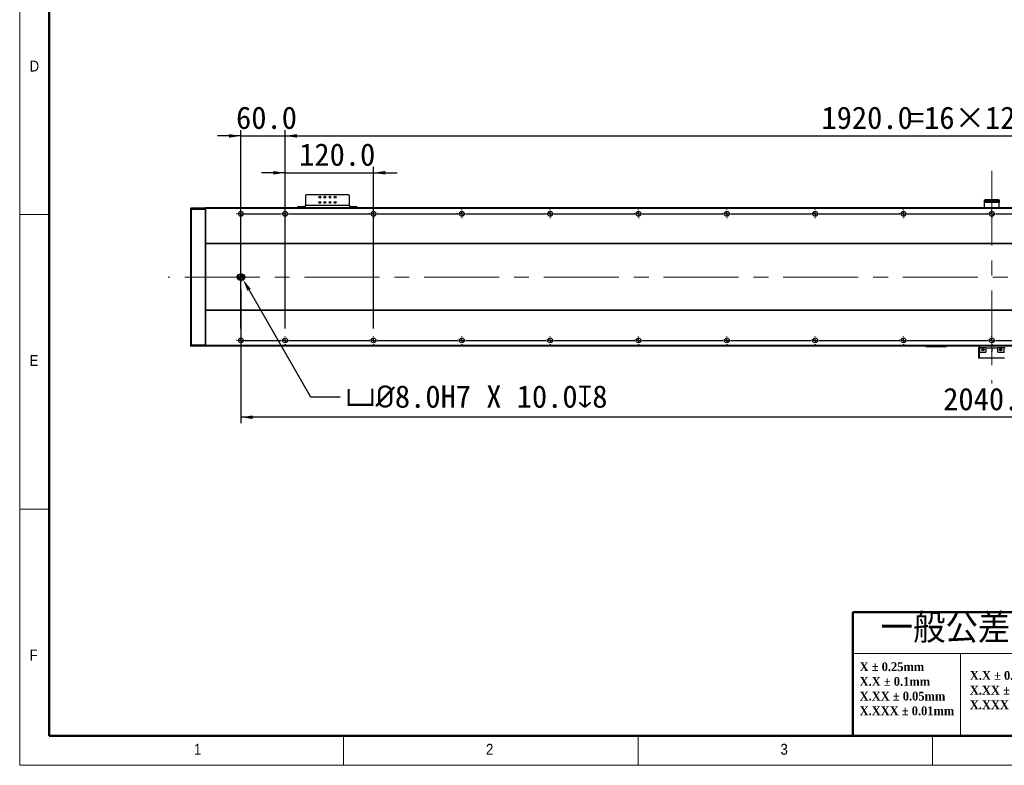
# Model space of a CAD drawing. Header units: millimetres. Extents: x 40 to 3320, y 40 to 2336.
# Tile 1 of 7: x 40 to 1377, y 40 to 1053. Entities that reach past the tile are written whole.
import ezdxf

# ---------------------------------------------------------------- set-up
doc = ezdxf.new("R2010")
doc.units = ezdxf.units.MM
doc.header["$LTSCALE"] = 8
doc.header["$PDSIZE"] = -1
doc.linetypes.add('CENTERX2', pattern=[20.32, 12.7, -2.54, 2.54, -2.54])
doc.layers.add('DIMNS', color=7, linetype='Continuous')
doc.styles.add('SLDTEXTSTYLE0', font='Gothic.ttf', dxfattribs={"width": 0.913})
doc.styles.add('SLDTEXTSTYLE1', font='timesbd.ttf', dxfattribs={"width": 0.933})
doc.styles.add('SLDTEXTSTYLE3', font='txt', dxfattribs={"bigfont": 'bigfont'})
doc.styles.add('SLDTEXTSTYLE7', font='txt')
doc.dimstyles.new('SLDDIMSTYLE0', dxfattribs={"dimtxt": 30.4, "dimasz": 16, "dimexe": 0, "dimexo": 0.0625, "dimgap": 7.6, "dimtad": 2, "dimdec": 1, "dimrnd": 1e-09, "dimzin": 4, "dimdsep": 46, "dimtxsty": 'SLDTEXTSTYLE7', "dimsah": 1, "dimcen": 0.09, "dimadec": 0, "dimazin": 1, "dimtfac": 1, "dimtdec": 1, "dimtmove": 0, "dimatfit": 0, "dimfxl": 0, "dimfrac": 2, "dimtolj": 1, "dimtzin": 12, "dimarcsym": 0})
doc.dimstyles.new('SLDDIMSTYLE1', dxfattribs={"dimtxt": 30.4, "dimasz": 16, "dimexe": 0, "dimexo": 0.0625, "dimgap": 7.6, "dimtad": 2, "dimdec": 1, "dimrnd": 1e-09, "dimzin": 4, "dimdsep": 46, "dimtxsty": 'SLDTEXTSTYLE7', "dimsah": 1, "dimcen": 0.09, "dimadec": 0, "dimazin": 1, "dimtfac": 1, "dimtdec": 1, "dimtofl": 0, "dimtmove": 0, "dimatfit": 3, "dimfxl": 0, "dimfrac": 2, "dimtolj": 1, "dimtzin": 12, "dimarcsym": 0})
doc.dimstyles.new('SLDDIMSTYLE6', dxfattribs={"dimtxt": 30.4, "dimasz": 16, "dimexe": 0, "dimexo": 0.0625, "dimgap": 7.6, "dimtad": 0, "dimtih": 1, "dimtoh": 1, "dimdec": 1, "dimrnd": 1e-09, "dimzin": 4, "dimdsep": 46, "dimtxsty": 'SLDTEXTSTYLE7', "dimsah": 1, "dimcen": 0, "dimadec": 0, "dimazin": 1, "dimtfac": 1, "dimtdec": 1, "dimtofl": 0, "dimtmove": 0, "dimatfit": 3, "dimfxl": 0, "dimfrac": 2, "dimtolj": 1, "dimtzin": 12, "dimarcsym": 0})

# ---------------------------------------------------------------- blocks, each defined once
blk = doc.blocks.new('SW_NOTE_0')
at = {"color": 0, "linetype": 'Continuous', "lineweight": 0, "char_height": 12, "attachment_point": 1, "style": 'SLDTEXTSTYLE1'}
for s, insert in [('X.X ± 0.5 deg', (0, 15.8)), ('X.XX ± 0.25 deg', (0, -4.2)), ('X.XXX ± 0.1 deg', (0, -24.2))]:
    blk.add_mtext(s, dxfattribs=dict(at, insert=insert))
blk = doc.blocks.new('SW_NOTE_1')
at = {"color": 0, "linetype": 'Continuous', "lineweight": 0, "char_height": 12, "attachment_point": 1, "style": 'SLDTEXTSTYLE1'}
for s, insert in [('X ± 0.25mm ', (0, 15.8)), ('X.X ± 0.1mm', (0, -4.2))]:
    blk.add_mtext(s, dxfattribs=dict(at, insert=insert))
blk = doc.blocks.new('SW_NOTE_2')
at = {"color": 0, "linetype": 'Continuous', "lineweight": 0, "char_height": 12, "attachment_point": 1, "style": 'SLDTEXTSTYLE1'}
for s, insert in [('X.XX ± 0.05mm', (0, 15.8)), ('X.XXX ± 0.01mm', (0, -4.2))]:
    blk.add_mtext(s, dxfattribs=dict(at, insert=insert))
blk = doc.blocks.new('_D_18')
at = {"layer": 'DIMNS'}
for p, q in [((400.5, 805.1), (400.5, 902.9)), ((2320.5, 805.1), (2320.5, 902.9)), ((400.5, 894.9), (2320.5, 894.9))]:
    blk.add_line(p, q, dxfattribs=at)
for points in [[(400.5, 894.9), (416.5, 892.5), (416.5, 897.3)], [(2320.5, 894.9), (2304.5, 897.3), (2304.5, 892.5)]]:
    blk.add_solid(points, dxfattribs=at)
at = {"layer": 'DIMNS', "char_height": 30.4, "attachment_point": 1, "style": 'SLDTEXTSTYLE7'}
for s, insert in [('=16×120.0(PITCH)', (1247.8, 934.8)), ('1920.0', (1129, 934.8))]:
    blk.add_mtext(s, dxfattribs=dict(at, insert=insert))
blk = doc.blocks.new('_D_19')
at = {"layer": 'DIMNS'}
for p, q in [((340.5, 686.4), (340.5, 504.8)), ((2380.5, 693), (2380.5, 504.8)), ((2380.5, 512.8), (340.5, 512.8))]:
    blk.add_line(p, q, dxfattribs=at)
for points in [[(340.5, 512.8), (356.5, 510.4), (356.5, 515.2)], [(2380.5, 512.8), (2364.5, 515.2), (2364.5, 510.4)]]:
    blk.add_solid(points, dxfattribs=at)
at = {"layer": 'DIMNS', "insert": (1294.4, 552.7), "char_height": 30.4, "attachment_point": 1, "style": 'SLDTEXTSTYLE7'}
blk.add_mtext('2040.0', dxfattribs=at)
blk = doc.blocks.new('_D_21')
at = {"layer": 'Defpoints', "color": 0}
for p in [(341.5, 703.1), (343.5, 699.7)]:
    blk.add_point(p, dxfattribs=at)
at = {"layer": 'DIMNS', "color": 0, "lineweight": -2}
for p, q in [((435.5, 540.2), (351.5, 685.8)), ((475.2, 540.2), (435.5, 540.2))]:
    blk.add_line(p, q, dxfattribs=at)
at = {"layer": 'DIMNS', "color": 0}
blk.add_solid([(353.8, 687.2), (349.2, 684.5), (343.5, 699.7)], dxfattribs=at)
at = {"layer": 'DIMNS', "color": 0, "insert": (482.8, 556.1), "char_height": 30.4, "attachment_point": 1, "style": 'SLDTEXTSTYLE7'}
blk.add_mtext('\\A1;{\\fGDT|b0|i0|c134|p2;v\\fISOCPEUR|b0|i0|c134|p34;%%C}8.0H7 X 10.0{\\fGDT|b0|i0|c134|p2;x}8', dxfattribs=at)
blk = doc.blocks.new('_D_24')
at = {"layer": 'DIMNS'}
for p, q in [((340.5, 633.1), (340.5, 902.9)), ((400.5, 633.1), (400.5, 902.9)), ((340.5, 894.9), (308.5, 894.9)), ((340.5, 894.9), (400.5, 894.9)), ((400.5, 894.9), (432.5, 894.9))]:
    blk.add_line(p, q, dxfattribs=at)
for points in [[(340.5, 894.9), (324.5, 897.3), (324.5, 892.5)], [(400.5, 894.9), (416.5, 892.5), (416.5, 897.3)]]:
    blk.add_solid(points, dxfattribs=at)
at = {"layer": 'DIMNS', "insert": (333.9, 934.8), "char_height": 30.4, "attachment_point": 1, "style": 'SLDTEXTSTYLE7'}
blk.add_mtext('60.0', dxfattribs=at)
blk = doc.blocks.new('_D_26')
at = {"layer": 'DIMNS'}
for p, q in [((400.5, 844.8), (368.5, 844.8)), ((400.5, 633.1), (400.5, 852.8)), ((400.5, 844.8), (520.5, 844.8)), ((520.5, 633.1), (520.5, 852.8)), ((520.5, 844.8), (552.5, 844.8))]:
    blk.add_line(p, q, dxfattribs=at)
for points in [[(400.5, 844.8), (384.5, 847.2), (384.5, 842.4)], [(520.5, 844.8), (536.5, 842.4), (536.5, 847.2)]]:
    blk.add_solid(points, dxfattribs=at)
at = {"layer": 'DIMNS', "insert": (419.6, 884.7), "char_height": 30.4, "attachment_point": 1, "style": 'SLDTEXTSTYLE7'}
blk.add_mtext('120.0', dxfattribs=at)
blk = doc.blocks.new('SW_CENTERMARKSYMBOL_0')
at = {"layer": 'DIMNS', "color": 0}
for p, q in [((-65.08, 0), (-65.84, 0)), ((-60, 0), (-62.54, 0)), ((-60, 5.08), (-60, 5.84)), ((-60, 0), (-60, 2.54)), ((-60, 0), (-60, -2.54)), ((-60, 0), (-57.46, 0)), ((-54.92, 0), (-5.08, 0)), ((0, 0), (-2.54, 0)), ((0, 5.08), (0, 5.84)), ((0, 0), (0, 2.54)), ((0, 0), (0, -2.54)), ((0, 0), (2.54, 0)), ((5.08, 0), (114.92, 0)), ((120, 5.08), (120, 5.84)), ((120, 0), (120, 2.54)), ((120, 0), (120, 2.54)), ((240, 5.08), (240, 5.84)), ((240, 0), (240, 2.54)), ((240, 0), (240, 2.54)), ((240, 0), (240, 2.54)), ((360, 5.08), (360, 5.84)), ((360, 0), (360, 2.54)), ((360, 0), (360, 2.54)), ((360, 0), (360, 2.54)), ((360, 0), (360, 2.54)), ((480, 5.08), (480, 5.84)), ((480, 0), (480, 2.54)), ((480, 0), (480, 2.54)), ((480, 0), (480, 2.54)), ((480, 0), (480, 2.54)), ((480, 0), (480, 2.54)), ((600, 5.08), (600, 5.84)), ((600, 0), (600, 2.54)), ((600, 0), (600, 2.54)), ((600, 0), (600, 2.54)), ((600, 0), (600, 2.54)), ((600, 0), (600, 2.54)), ((600, 0), (600, 2.54)), ((720, 5.08), (720, 5.84)), ((720, 0), (720, 2.54)), ((720, 0), (720, 2.54)), ((720, 0), (720, 2.54)), ((720, 0), (720, 2.54)), ((720, 0), (720, 2.54)), ((720, 0), (720, 2.54)), ((720, 0), (720, 2.54)), ((840, 5.08), (840, 5.84)), ((840, 0), (840, 2.54)), ((840, 0), (840, 2.54)), ((840, 0), (840, 2.54)), ((840, 0), (840, 2.54)), ((840, 0), (840, 2.54)), ((840, 0), (840, 2.54)), ((840, 0), (840, 2.54)), ((840, 0), (840, 2.54)), ((960, 5.08), (960, 5.84)), ((960, 0), (960, 2.54)), ((960, 0), (960, 2.54)), ((960, 0), (960, 2.54)), ((960, 0), (960, 2.54)), ((960, 0), (960, 2.54)), ((960, 0), (960, 2.54)), ((960, 0), (960, 2.54)), ((960, 0), (960, 2.54)), ((960, 0), (960, 2.54)), ((114.92, 0), (114.16, 0)), ((120, 0), (117.46, 0)), ((120, 0), (117.46, 0)), ((120, 0), (120, -2.54)), ((120, 0), (122.54, 0)), ((120, 0), (120, -2.54)), ((120, 0), (122.54, 0)), ((120, -5.08), (120, -5.84)), ((125.08, 0), (125.84, 0)), ((125.08, 0), (234.92, 0)), ((234.92, 0), (234.16, 0)), ((240, 0), (237.46, 0)), ((240, 0), (237.46, 0)), ((240, 0), (237.46, 0)), ((240, 0), (240, -2.54)), ((240, 0), (242.54, 0)), ((240, 0), (240, -2.54)), ((240, 0), (242.54, 0)), ((240, 0), (240, -2.54)), ((240, 0), (242.54, 0)), ((240, -5.08), (240, -5.84)), ((245.08, 0), (245.84, 0)), ((245.08, 0), (354.92, 0)), ((354.92, 0), (354.16, 0)), ((360, 0), (357.46, 0)), ((360, 0), (357.46, 0)), ((360, 0), (357.46, 0)), ((360, 0), (357.46, 0)), ((360, 0), (360, -2.54)), ((360, 0), (362.54, 0)), ((360, 0), (360, -2.54)), ((360, 0), (362.54, 0)), ((360, 0), (360, -2.54)), ((360, 0), (362.54, 0)), ((360, 0), (360, -2.54)), ((360, 0), (362.54, 0)), ((360, -5.08), (360, -5.84)), ((365.08, 0), (365.84, 0)), ((365.08, 0), (474.92, 0)), ((474.92, 0), (474.16, 0)), ((480, 0), (477.46, 0)), ((480, 0), (477.46, 0)), ((480, 0), (477.46, 0)), ((480, 0), (477.46, 0)), ((480, 0), (477.46, 0)), ((480, 0), (480, -2.54)), ((480, 0), (482.54, 0)), ((480, 0), (480, -2.54)), ((480, 0), (482.54, 0)), ((480, 0), (480, -2.54)), ((480, 0), (482.54, 0)), ((480, 0), (480, -2.54)), ((480, 0), (482.54, 0)), ((480, 0), (480, -2.54)), ((480, 0), (482.54, 0)), ((480, -5.08), (480, -5.84)), ((485.08, 0), (485.84, 0)), ((485.08, 0), (594.92, 0)), ((594.92, 0), (594.16, 0)), ((600, 0), (597.46, 0)), ((600, 0), (597.46, 0)), ((600, 0), (597.46, 0)), ((600, 0), (597.46, 0)), ((600, 0), (597.46, 0)), ((600, 0), (597.46, 0)), ((600, 0), (600, -2.54)), ((600, 0), (602.54, 0)), ((600, 0), (600, -2.54)), ((600, 0), (602.54, 0)), ((600, 0), (600, -2.54)), ((600, 0), (602.54, 0)), ((600, 0), (600, -2.54)), ((600, 0), (602.54, 0)), ((600, 0), (600, -2.54)), ((600, 0), (602.54, 0)), ((600, 0), (600, -2.54)), ((600, 0), (602.54, 0)), ((600, -5.08), (600, -5.84)), ((605.08, 0), (605.84, 0)), ((605.08, 0), (714.92, 0)), ((714.92, 0), (714.16, 0)), ((720, 0), (717.46, 0)), ((720, 0), (717.46, 0)), ((720, 0), (717.46, 0)), ((720, 0), (717.46, 0)), ((720, 0), (717.46, 0)), ((720, 0), (717.46, 0)), ((720, 0), (717.46, 0)), ((720, 0), (720, -2.54)), ((720, 0), (722.54, 0)), ((720, 0), (720, -2.54)), ((720, 0), (722.54, 0)), ((720, 0), (720, -2.54)), ((720, 0), (722.54, 0)), ((720, 0), (720, -2.54)), ((720, 0), (722.54, 0)), ((720, 0), (720, -2.54)), ((720, 0), (722.54, 0)), ((720, 0), (720, -2.54)), ((720, 0), (722.54, 0)), ((720, 0), (720, -2.54)), ((720, 0), (722.54, 0)), ((720, -5.08), (720, -5.84)), ((725.08, 0), (725.84, 0)), ((725.08, 0), (834.92, 0)), ((834.92, 0), (834.16, 0)), ((840, 0), (837.46, 0)), ((840, 0), (837.46, 0)), ((840, 0), (837.46, 0)), ((840, 0), (837.46, 0)), ((840, 0), (837.46, 0)), ((840, 0), (837.46, 0)), ((840, 0), (837.46, 0)), ((840, 0), (837.46, 0)), ((840, 0), (840, -2.54)), ((840, 0), (842.54, 0)), ((840, 0), (840, -2.54)), ((840, 0), (842.54, 0)), ((840, 0), (840, -2.54)), ((840, 0), (842.54, 0)), ((840, 0), (840, -2.54)), ((840, 0), (842.54, 0)), ((840, 0), (840, -2.54)), ((840, 0), (842.54, 0)), ((840, 0), (840, -2.54)), ((840, 0), (842.54, 0)), ((840, 0), (840, -2.54)), ((840, 0), (842.54, 0)), ((840, 0), (840, -2.54)), ((840, 0), (842.54, 0)), ((840, -5.08), (840, -5.84)), ((845.08, 0), (845.84, 0)), ((845.08, 0), (954.92, 0)), ((954.92, 0), (954.16, 0)), ((960, 0), (957.46, 0)), ((960, 0), (957.46, 0)), ((960, 0), (957.46, 0)), ((960, 0), (957.46, 0)), ((960, 0), (957.46, 0)), ((960, 0), (957.46, 0)), ((960, 0), (957.46, 0)), ((960, 0), (957.46, 0)), ((960, 0), (957.46, 0)), ((960, 0), (960, -2.54)), ((960, 0), (962.54, 0)), ((960, 0), (960, -2.54)), ((960, 0), (962.54, 0)), ((960, 0), (960, -2.54)), ((960, 0), (962.54, 0)), ((960, 0), (960, -2.54)), ((960, 0), (962.54, 0)), ((960, 0), (960, -2.54)), ((960, 0), (962.54, 0)), ((960, 0), (960, -2.54)), ((960, 0), (962.54, 0)), ((960, 0), (960, -2.54)), ((960, 0), (962.54, 0)), ((960, 0), (960, -2.54)), ((960, 0), (962.54, 0)), ((960, 0), (960, -2.54)), ((960, 0), (962.54, 0)), ((960, -5.08), (960, -5.84)), ((965.08, 0), (965.84, 0)), ((965.08, 0), (1074.92, 0)), ((-65.08, -172), (-65.84, -172)), ((-60, -172), (-62.54, -172)), ((-60, -172), (-60, -169.46)), ((-60, -172), (-60, -174.54)), ((-60, -172), (-57.46, -172)), ((-54.92, -172), (-5.08, -172)), ((0, -172), (-2.54, -172)), ((0, -172), (0, -169.46)), ((0, -172), (0, -174.54)), ((0, -172), (2.54, -172)), ((5.08, -172), (5.84, -172)), ((-60, -177.08), (-60, -177.84)), ((0, -177.08), (0, -177.84))]:
    blk.add_line(p, q, dxfattribs=at)
blk = doc.blocks.new('SW_CENTERMARKSYMBOL_1')
at = {"layer": 'DIMNS', "color": 0}
for p, q in [((-125.08, 0), (-125.84, 0)), ((-120, 0), (-122.54, 0)), ((-120, 5.08), (-120, 5.84)), ((-120, 0), (-120, 2.54)), ((-120, 0), (-120, -2.54)), ((-120, 0), (-117.46, 0)), ((-114.92, 0), (-5.08, 0)), ((-5.08, 0), (-5.84, 0)), ((0, 0), (-2.54, 0)), ((0, 0), (-2.54, 0)), ((0, 5.08), (0, 5.84)), ((0, 0), (0, 2.54)), ((0, 0), (0, 2.54)), ((0, 0), (0, -2.54)), ((0, 0), (2.54, 0)), ((0, 0), (0, -2.54)), ((0, 0), (2.54, 0)), ((5.08, 0), (5.84, 0)), ((5.08, 0), (114.92, 0)), ((120, 5.08), (120, 5.84)), ((120, 0), (120, 2.54)), ((120, 0), (120, 2.54)), ((120, 0), (120, 2.54)), ((240, 5.08), (240, 5.84)), ((240, 0), (240, 2.54)), ((240, 0), (240, 2.54)), ((240, 0), (240, 2.54)), ((240, 0), (240, 2.54)), ((360, 5.08), (360, 5.84)), ((360, 0), (360, 2.54)), ((360, 0), (360, 2.54)), ((360, 0), (360, 2.54)), ((360, 0), (360, 2.54)), ((360, 0), (360, 2.54)), ((480, 5.08), (480, 5.84)), ((480, 0), (480, 2.54)), ((480, 0), (480, 2.54)), ((480, 0), (480, 2.54)), ((480, 0), (480, 2.54)), ((480, 0), (480, 2.54)), ((480, 0), (480, 2.54)), ((600, 5.08), (600, 5.84)), ((600, 0), (600, 2.54)), ((600, 0), (600, 2.54)), ((600, 0), (600, 2.54)), ((600, 0), (600, 2.54)), ((600, 0), (600, 2.54)), ((600, 0), (600, 2.54)), ((600, 0), (600, 2.54)), ((720, 5.08), (720, 5.84)), ((720, 0), (720, 2.54)), ((720, 0), (720, 2.54)), ((720, 0), (720, 2.54)), ((720, 0), (720, 2.54)), ((720, 0), (720, 2.54)), ((720, 0), (720, 2.54)), ((720, 0), (720, 2.54)), ((720, 0), (720, 2.54)), ((840, 5.08), (840, 5.84)), ((840, 0), (840, 2.54)), ((840, 0), (840, 2.54)), ((840, 0), (840, 2.54)), ((840, 0), (840, 2.54)), ((840, 0), (840, 2.54)), ((840, 0), (840, 2.54)), ((840, 0), (840, 2.54)), ((840, 0), (840, 2.54)), ((840, 0), (840, 2.54)), ((-120, -5.08), (-120, -5.84)), ((0, -5.08), (0, -5.84)), ((114.92, 0), (114.16, 0)), ((120, 0), (117.46, 0)), ((120, 0), (117.46, 0)), ((120, 0), (117.46, 0)), ((120, 0), (120, -2.54)), ((120, 0), (122.54, 0)), ((120, 0), (120, -2.54)), ((120, 0), (122.54, 0)), ((120, 0), (120, -2.54)), ((120, 0), (122.54, 0)), ((120, -5.08), (120, -5.84)), ((125.08, 0), (125.84, 0)), ((125.08, 0), (234.92, 0)), ((234.92, 0), (234.16, 0)), ((240, 0), (237.46, 0)), ((240, 0), (237.46, 0)), ((240, 0), (237.46, 0)), ((240, 0), (237.46, 0)), ((240, 0), (240, -2.54)), ((240, 0), (242.54, 0)), ((240, 0), (240, -2.54)), ((240, 0), (242.54, 0)), ((240, 0), (240, -2.54)), ((240, 0), (242.54, 0)), ((240, 0), (240, -2.54)), ((240, 0), (242.54, 0)), ((240, -5.08), (240, -5.84)), ((245.08, 0), (245.84, 0)), ((245.08, 0), (354.92, 0)), ((354.92, 0), (354.16, 0)), ((360, 0), (357.46, 0)), ((360, 0), (357.46, 0)), ((360, 0), (357.46, 0)), ((360, 0), (357.46, 0)), ((360, 0), (357.46, 0)), ((360, 0), (360, -2.54)), ((360, 0), (362.54, 0)), ((360, 0), (360, -2.54)), ((360, 0), (362.54, 0)), ((360, 0), (360, -2.54)), ((360, 0), (362.54, 0)), ((360, 0), (360, -2.54)), ((360, 0), (362.54, 0)), ((360, 0), (360, -2.54)), ((360, 0), (362.54, 0)), ((360, -5.08), (360, -5.84)), ((365.08, 0), (365.84, 0)), ((365.08, 0), (474.92, 0)), ((474.92, 0), (474.16, 0)), ((480, 0), (477.46, 0)), ((480, 0), (477.46, 0)), ((480, 0), (477.46, 0)), ((480, 0), (477.46, 0)), ((480, 0), (477.46, 0)), ((480, 0), (477.46, 0)), ((480, 0), (480, -2.54)), ((480, 0), (482.54, 0)), ((480, 0), (480, -2.54)), ((480, 0), (482.54, 0)), ((480, 0), (480, -2.54)), ((480, 0), (482.54, 0)), ((480, 0), (480, -2.54)), ((480, 0), (482.54, 0)), ((480, 0), (480, -2.54)), ((480, 0), (482.54, 0)), ((480, 0), (480, -2.54)), ((480, 0), (482.54, 0)), ((480, -5.08), (480, -5.84)), ((485.08, 0), (485.84, 0)), ((485.08, 0), (594.92, 0)), ((594.92, 0), (594.16, 0)), ((600, 0), (597.46, 0)), ((600, 0), (597.46, 0)), ((600, 0), (597.46, 0)), ((600, 0), (597.46, 0)), ((600, 0), (597.46, 0)), ((600, 0), (597.46, 0)), ((600, 0), (597.46, 0)), ((600, 0), (600, -2.54)), ((600, 0), (602.54, 0)), ((600, 0), (600, -2.54)), ((600, 0), (602.54, 0)), ((600, 0), (600, -2.54)), ((600, 0), (602.54, 0)), ((600, 0), (600, -2.54)), ((600, 0), (602.54, 0)), ((600, 0), (600, -2.54)), ((600, 0), (602.54, 0)), ((600, 0), (600, -2.54)), ((600, 0), (602.54, 0)), ((600, 0), (600, -2.54)), ((600, 0), (602.54, 0)), ((600, -5.08), (600, -5.84)), ((605.08, 0), (605.84, 0)), ((605.08, 0), (714.92, 0)), ((714.92, 0), (714.16, 0)), ((720, 0), (717.46, 0)), ((720, 0), (717.46, 0)), ((720, 0), (717.46, 0)), ((720, 0), (717.46, 0)), ((720, 0), (717.46, 0)), ((720, 0), (717.46, 0)), ((720, 0), (717.46, 0)), ((720, 0), (717.46, 0)), ((720, 0), (720, -2.54)), ((720, 0), (722.54, 0)), ((720, 0), (720, -2.54)), ((720, 0), (722.54, 0)), ((720, 0), (720, -2.54)), ((720, 0), (722.54, 0)), ((720, 0), (720, -2.54)), ((720, 0), (722.54, 0)), ((720, 0), (720, -2.54)), ((720, 0), (722.54, 0)), ((720, 0), (720, -2.54)), ((720, 0), (722.54, 0)), ((720, 0), (720, -2.54)), ((720, 0), (722.54, 0)), ((720, 0), (720, -2.54)), ((720, 0), (722.54, 0)), ((720, -5.08), (720, -5.84)), ((725.08, 0), (725.84, 0)), ((725.08, 0), (834.92, 0)), ((834.92, 0), (834.16, 0)), ((840, 0), (837.46, 0)), ((840, 0), (837.46, 0)), ((840, 0), (837.46, 0)), ((840, 0), (837.46, 0)), ((840, 0), (837.46, 0)), ((840, 0), (837.46, 0)), ((840, 0), (837.46, 0)), ((840, 0), (837.46, 0)), ((840, 0), (837.46, 0)), ((840, 0), (840, -2.54)), ((840, 0), (842.54, 0)), ((840, 0), (840, -2.54)), ((840, 0), (842.54, 0)), ((840, 0), (840, -2.54)), ((840, 0), (842.54, 0)), ((840, 0), (840, -2.54)), ((840, 0), (842.54, 0)), ((840, 0), (840, -2.54)), ((840, 0), (842.54, 0)), ((840, 0), (840, -2.54)), ((840, 0), (842.54, 0)), ((840, 0), (840, -2.54)), ((840, 0), (842.54, 0)), ((840, 0), (840, -2.54)), ((840, 0), (842.54, 0)), ((840, 0), (840, -2.54)), ((840, 0), (842.54, 0)), ((840, -5.08), (840, -5.84)), ((845.08, 0), (845.84, 0)), ((845.08, 0), (954.92, 0))]:
    blk.add_line(p, q, dxfattribs=at)
blk = doc.blocks.new('SW_CENTERMARKSYMBOL_4')
at = {"layer": 'DIMNS', "color": 0}
for p, q in [((-5.08, 0), (-6.54, 0)), ((0, 0), (-2.54, 0)), ((0, 5.08), (0, 6.54)), ((0, 0), (0, 2.54)), ((0, 0), (0, -2.54)), ((0, 0), (2.54, 0)), ((0, -5.08), (0, -6.54)), ((5.08, 0), (6.54, 0))]:
    blk.add_line(p, q, dxfattribs=at)
blk = doc.blocks.new('SW_DOWELSYMBOL_2')
at = {"linetype": 'Continuous', "lineweight": 18}
h = blk.add_hatch(color=0, dxfattribs=at)
edge = h.paths.add_edge_path(flags=0)
edge.add_arc((0, 0), 4, 180, 270)
edge.add_line((0, -4), (0, 0))
edge.add_line((0, 0), (-4, 0))
h = blk.add_hatch(color=0, dxfattribs=at)
edge = h.paths.add_edge_path(flags=0)
edge.add_arc((0, 0), 4, 0, 90)
edge.add_line((0, 4), (0, 0))
edge.add_line((0, 0), (4, 0))
at = {"layer": 'DIMNS', "color": 0}
blk.add_circle((0, 0), 4, dxfattribs=at)
blk = doc.blocks.new('SW_DOWELSYMBOL_3')
at = {"linetype": 'Continuous', "lineweight": 18}
h = blk.add_hatch(color=0, dxfattribs=at)
edge = h.paths.add_edge_path(flags=0)
edge.add_arc((0, 0), 4, 180, 270)
edge.add_line((0, -4), (0, 0))
edge.add_line((0, 0), (-4, 0))
h = blk.add_hatch(color=0, dxfattribs=at)
edge = h.paths.add_edge_path(flags=0)
edge.add_arc((0, 0), 4, 0, 90)
edge.add_line((0, 4), (0, 0))
edge.add_line((0, 0), (4, 0))
at = {"layer": 'DIMNS', "color": 0}
blk.add_circle((0, 0), 4, dxfattribs=at)

msp = doc.modelspace()

# ---------------------------------------------------------------- linework, layer by layer
at = {"color": 7, "linetype": 'Continuous', "lineweight": 18}
for p, q in [((40, 2336), (40, 40)), ((80, 2296), (80, 80)), ((40, 788), (80, 788)), ((80, 388), (40, 388)), ((1464, 192), (1171.7559834, 192)), ((1317.8779917, 192), (1317.8779917, 80)), ((80, 80), (3280, 80)), ((480, 40), (480, 80)), ((880, 80), (880, 40)), ((984, 80), (3280, 80)), ((1280, 40), (1280, 80)), ((40, 40), (3320, 40))]:
    msp.add_line(p, q, dxfattribs=at)
at = {"color": 7, "linetype": 'Continuous', "lineweight": 50}
for p, q in [((80, 2296), (80, 80)), ((1171.7559834, 248), (1171.7559834, 80)), ((1171.7559834, 248), (1464, 248)), ((80, 80), (3280, 80))]:
    msp.add_line(p, q, dxfattribs=at)
at = {"color": 7, "linetype": 'Continuous', "lineweight": 25}
for p, q in [((428.9973254, 814.939026), (427.9973084, 813.9390239)), ((427.9973084, 813.9390239), (427.9973084, 800.1390287)), ((486.9973237, 814.939026), (428.9973254, 814.939026)), ((487.9973108, 813.9390239), (486.9973237, 814.939026)), ((487.9973108, 800.1390287), (487.9973108, 813.9390239)), ((1350.4973227, 806.139026), (1350.4973227, 808.1390226)), ((1350.4973227, 808.1390226), (1351.4973099, 808.1390226)), ((1351.4973099, 806.139026), (1350.4973227, 806.139026)), ((1350.4973227, 804.639023), (1350.4973227, 806.139026)), ((1370.4973037, 804.639023), (1350.4973227, 804.639023)), ((1350.4973227, 797.1390227), (1350.4973227, 804.639023)), ((1351.4973099, 808.1390226), (1351.4973099, 806.139026)), ((1369.4973165, 808.1390226), (1351.4973099, 808.1390226)), ((1369.4973165, 806.139026), (1351.4973099, 806.139026)), ((1369.4973165, 806.139026), (1369.4973165, 808.1390226)), ((1369.4973165, 808.1390226), (1370.4973037, 808.1390226)), ((1370.4973037, 806.139026), (1369.4973165, 806.139026)), ((1370.4973037, 808.1390226), (1370.4973037, 806.139026)), ((1370.4973037, 806.139026), (1370.4973037, 804.639023)), ((1370.4973037, 797.1390227), (1370.4973037, 804.639023)), ((272.4973137, 796.839025), (272.7973039, 797.1390227)), ((272.4973137, 795.0147653), (272.4973137, 796.839025)), ((272.4973137, 795.0147653), (272.7973039, 795.1390261)), ((272.4973137, 611.2632865), (272.4973137, 795.0147653)), ((272.7973039, 797.1390227), (272.7973039, 795.1390261)), ((272.7973039, 797.1390227), (292.1973044, 797.1390227)), ((272.7973039, 795.1390261), (272.7973039, 611.1390257)), ((292.1973044, 795.1390261), (272.7973039, 795.1390261)), ((292.1973044, 795.1390261), (292.1973044, 797.1390227)), ((292.4972946, 796.839025), (292.1973044, 797.1390227)), ((292.1973044, 611.1390257), (292.1973044, 795.1390261)), ((292.4972946, 795.0147653), (292.1973044, 795.1390261)), ((2428.4972722, 797.1390227), (292.4972946, 797.1390227)), ((292.4972946, 797.1390227), (292.4972946, 796.1390281)), ((2428.4972722, 796.1390281), (292.4972946, 796.1390281)), ((292.4972946, 796.1390281), (292.4972946, 748.639025)), ((417.997318, 797.1390227), (417.997318, 799.1390267)), ((417.997318, 799.1390267), (418.9973051, 799.1390267)), ((418.9973051, 799.1390267), (418.9973051, 797.1390227)), ((418.9973051, 799.1390267), (426.9973213, 799.1390267)), ((426.9973213, 799.1390267), (426.9973213, 797.1390227)), ((427.9973084, 799.1390267), (426.9973213, 799.1390267)), ((487.9973108, 800.1390287), (427.9973084, 800.1390287)), ((427.9973084, 797.1390227), (427.9973084, 800.1390287)), ((487.9973108, 800.1390287), (487.9973108, 797.1390227)), ((488.9973277, 799.1390267), (487.9973108, 799.1390267)), ((488.9973277, 799.1390267), (488.9973277, 797.1390227)), ((488.9973277, 799.1390267), (496.9973142, 799.1390267)), ((496.9973142, 797.1390227), (496.9973142, 799.1390267)), ((496.9973142, 799.1390267), (497.9973013, 799.1390267)), ((497.9973013, 799.1390267), (497.9973013, 797.1390227)), ((2428.4972722, 748.639025), (292.4972946, 748.639025)), ((292.4972946, 748.639025), (292.4972946, 748.139024)), ((2428.4972722, 748.139024), (292.4972946, 748.139024)), ((292.4972946, 748.139024), (292.4972946, 658.1390241)), ((341.4973194, 707.1390256), (339.4972855, 707.1390256)), ((339.4972855, 699.1390257), (341.4973194, 699.1390257)), ((2428.4972722, 658.1390241), (292.4972946, 658.1390241)), ((292.4972946, 658.1390241), (292.4972946, 657.6390268)), ((2428.4972722, 657.6390268), (292.4972946, 657.6390268)), ((292.4972946, 657.6390268), (292.4972946, 610.1390237)), ((272.4973137, 609.4390267), (272.4973137, 611.2632865)), ((272.4973137, 611.2632865), (272.7973039, 611.1390257)), ((272.4973137, 609.4390267), (272.7973039, 609.1390291)), ((272.7973039, 611.1390257), (272.7973039, 609.1390291)), ((272.7973039, 611.1390257), (292.1973044, 611.1390257)), ((292.1973044, 609.1390291), (272.7973039, 609.1390291)), ((292.4972946, 611.2632865), (292.1973044, 611.1390257)), ((292.1973044, 609.1390291), (292.1973044, 611.1390257)), ((292.4972946, 609.4390267), (292.1973044, 609.1390291)), ((2428.4972722, 610.1390237), (292.4972946, 610.1390237)), ((292.4972946, 610.1390237), (292.4972946, 609.1390291)), ((2428.4972722, 609.1390291), (292.4972946, 609.1390291)), ((1270.9973032, 608.9390257), (1270.9973032, 609.1390291)), ((1270.9973032, 608.9390257), (1271.2973232, 608.6390281)), ((1270.9973032, 608.9390257), (1271.9973201, 608.9390257)), ((1272.121566, 608.6390281), (1271.2973232, 608.6390281)), ((1271.9973201, 609.1390291), (1271.9973201, 608.9390257)), ((1272.121566, 608.6390281), (1271.9973201, 608.9390257)), ((1271.9973201, 608.9390257), (1297.9973132, 608.9390257)), ((1297.8730375, 608.6390281), (1272.121566, 608.6390281)), ((1297.8730375, 608.6390281), (1297.9973132, 608.9390257)), ((1298.6973101, 608.6390281), (1297.8730375, 608.6390281)), ((1297.9973132, 608.9390257), (1297.9973132, 609.1390291)), ((1297.9973132, 608.9390257), (1298.9973003, 608.9390257)), ((1298.6973101, 608.6390281), (1298.9973003, 608.9390257)), ((1298.9973003, 609.1390291), (1298.9973003, 608.9390257)), ((1343.6973268, 607.2390267), (1342.4973065, 607.2390267)), ((1342.4973065, 607.2390267), (1342.4973065, 592.8390289)), ((1343.4973235, 607.2390267), (1343.4973235, 609.1390291)), ((1352.4973268, 607.2390267), (1343.6973268, 607.2390267)), ((1343.6973268, 607.2390267), (1343.6973268, 601.239022)), ((1352.4973268, 607.2390267), (1360.2473015, 607.2390267)), ((1352.4973268, 607.2390267), (1352.4973268, 601.239022)), ((1360.7472951, 607.2390267), (1360.2473015, 607.2390267)), ((1360.2473015, 607.2390267), (1360.2473015, 602.4890283)), ((1360.7472951, 607.2390267), (1368.4973294, 607.2390267)), ((1360.7472951, 602.4890283), (1360.7472951, 607.2390267)), ((1368.4973294, 601.239022), (1368.4973294, 607.2390267)), ((1377.2972996, 607.2390267), (1368.4973294, 607.2390267)), ((1373.506623, 605.2902454), (1373.6378724, 604.8862377)), ((1377.2972996, 601.239022), (1377.2972996, 607.2390267)), ((1378.4973199, 607.2390267), (1377.2972996, 607.2390267)), ((1343.4973235, 592.8390289), (1342.4973065, 592.8390289)), ((1343.6973268, 601.239022), (1343.4973235, 601.239022)), ((1343.4973235, 592.8390289), (1343.4973235, 601.239022)), ((1377.4973327, 592.8390289), (1343.4973235, 592.8390289)), ((1343.6973268, 601.239022), (1352.4973268, 601.239022)), ((1368.4973294, 601.239022), (1377.2972996, 601.239022)), ((1377.4973327, 601.239022), (1377.2972996, 601.239022))]:
    msp.add_line(p, q, dxfattribs=at)
for centre, radius in [((447.4973132, 811.6390258), 1.25), ((447.4973132, 804.6390258), 1.25), ((454.4973132, 811.6390258), 1.25), ((454.4973132, 804.6390258), 1.25), ((461.4973132, 811.6390258), 1.25), ((461.4973132, 804.6390258), 1.25), ((468.4973132, 811.6390258), 1.25), ((468.4973132, 804.6390258), 1.25), ((340.4973132, 789.1390258), 3.3), ((400.4973132, 789.1390258), 3.3), ((520.4973132, 789.1390258), 3.3), ((640.4973132, 789.1390258), 3.3), ((760.4973132, 789.1390258), 3.3), ((880.4973132, 789.1390258), 3.3), ((1000.4973132, 789.1390258), 3.3), ((1120.4973132, 789.1390258), 3.3), ((1240.4973132, 789.1390258), 3.3), ((1360.4973132, 789.1390258), 3.3), ((340.4973132, 617.1390258), 3.3), ((400.4973132, 617.1390258), 3.3), ((520.4973132, 617.1390258), 3.3), ((640.4973132, 617.1390258), 3.3), ((760.4973132, 617.1390258), 3.3), ((880.4973132, 617.1390258), 3.3), ((1000.4973132, 617.1390258), 3.3), ((1120.4973132, 617.1390258), 3.3), ((1240.4973132, 617.1390258), 3.3), ((1360.4973132, 617.1390258), 3.3), ((1348.4973132, 604.7390258), 1.6), ((1372.4973132, 604.7390258), 1.6)]:
    msp.add_circle(centre, radius, dxfattribs=at)
for centre, radius, start, end in [((339.4973132, 703.1390258), 4, 90, 270), ((341.4973132, 703.1390258), 4, 270, 90), ((1360.4973132, 602.4890258), 0.25, 180, 0)]:
    msp.add_arc(centre, radius, start, end, dxfattribs=at)
for points, knots in [([(1349.6378536, 604.8862377), (1349.6571114, 604.7576773), (1349.6958143, 604.4993061), (1349.5890095, 604.109086), (1349.3668353, 603.7632853), (1349.0309466, 603.4968115), (1348.6130274, 603.3462143), (1348.1554069, 603.3389168), (1347.720445, 603.4698851), (1347.4891566, 603.6520864), (1347.3804767, 603.7377009)], [0, 0, 0, 0, 0.11473720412, 0.2305902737, 0.35093007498, 0.47582930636, 0.60545587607, 0.73940372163, 0.87754852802, 1, 1, 1, 1]), ([(1348.4789605, 606.0384998), (1348.6208364, 606.011464), (1348.9039625, 605.9575115), (1349.2574856, 605.7048061), (1349.4368629, 605.4558461), (1349.4983108, 605.309938), (1349.5066041, 605.2902454)], [0, 0, 0, 0, 0.3223150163, 0.6432085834, 0.9518455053, 1, 1, 1, 1]), ([(1372.4973375, 605.8890262), (1372.381358, 605.8788206), (1372.1494144, 605.8584106), (1371.8331169, 605.6980953), (1371.5771063, 605.458216), (1371.4047763, 605.1509305), (1371.3315499, 604.8068092), (1371.3644207, 604.4563872), (1371.4999936, 604.1316322), (1371.7263103, 603.8621021), (1372.022602, 603.6722), (1372.3620251, 603.5792125), (1372.7137666, 603.5915755), (1373.0456998, 603.7081941), (1373.3283831, 603.9184461), (1373.5335316, 604.2030537), (1373.6519782, 604.5372721), (1373.6425744, 604.7699149), (1373.6378724, 604.8862377)], [0, 0, 0, 0, 0.0625029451, 0.1249974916, 0.1875006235, 0.2499988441, 0.3124998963, 0.3749997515, 0.4374969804, 0.4999990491, 0.5625004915, 0.6249963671, 0.6875024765, 0.7499967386, 0.812502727, 0.8749997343, 0.9374991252, 1, 1, 1, 1]), ([(1373.6378724, 604.8862377), (1373.6571373, 604.757675), (1373.6958553, 604.4992944), (1373.5889391, 604.1091151), (1373.3668684, 603.7632666), (1373.0309522, 603.4968063), (1372.6130267, 603.3462194), (1372.1554034, 603.3389106), (1371.7204521, 603.4699004), (1371.4891562, 603.6520876), (1371.3804657, 603.7377009)], [0, 0, 0, 0, 0.1147369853, 0.230594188, 0.3509241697, 0.4758231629, 0.6054578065, 0.7394053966, 0.8775415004, 1, 1, 1, 1]), ([(1372.4789197, 606.0384998), (1372.6208021, 606.0114623), (1372.90394, 605.9575068), (1373.2575291, 605.7048366), (1373.4368046, 605.4558148), (1373.498319, 605.3099377), (1373.506623, 605.2902454)], [0, 0, 0, 0, 0.3223250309, 0.643225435, 0.951838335, 1, 1, 1, 1])]:
    msp.add_open_spline(points, degree=3, knots=knots, dxfattribs=at)
at = {"layer": 'DIMNS', "linetype": 'CENTERX2', "lineweight": 18}
for p, q in [((1360.4973132, 847.6390258), (1360.4973132, 558.6390258)), ((2479.2973132, 703.1390258), (241.6973132, 703.1390258))]:
    msp.add_line(p, q, dxfattribs=at)

# ---------------------------------------------------------------- block references
at = {"color": 7, "linetype": 'Continuous', "lineweight": 0}
for name, p in [('SW_NOTE_1', (1180.8686615, 164.1737335)), ('SW_NOTE_0', (1330.5570432, 152.3120833)), ('SW_NOTE_2', (1180.8686615, 124.1737344))]:
    msp.add_blockref(name, p, dxfattribs=at)
at = {"layer": 'DIMNS'}
for name, p in [('SW_CENTERMARKSYMBOL_0', (400.4973132, 789.1390258)), ('SW_CENTERMARKSYMBOL_4', (340.4973132, 703.1390258)), ('SW_DOWELSYMBOL_2', (339.4973132, 703.1390258)), ('SW_DOWELSYMBOL_3', (341.4973132, 703.1390258)), ('SW_CENTERMARKSYMBOL_1', (520.4973132, 617.1390258))]:
    msp.add_blockref(name, p, dxfattribs=at)

# ---------------------------------------------------------------- texts
at = {"color": 7, "linetype": 'Continuous', "lineweight": 0, "attachment_point": 1}
for s, insert, char_height, style in [('D', (53.3333333, 997.1704528), 14.8166667, 'SLDTEXTSTYLE0'), ('E', (53.3333333, 597.1704528), 14.8166667, 'SLDTEXTSTYLE0'), ('一般公差', (1209.5381584, 246.3497749), 40, 'SLDTEXTSTYLE3'), ('F', (53.3333333, 197.1704528), 14.8166667, 'SLDTEXTSTYLE0'), ('1', (276.6666667, 69.1704848), 14.8166667, 'SLDTEXTSTYLE0'), ('2', (673.3333333, 69.1704848), 14.8166667, 'SLDTEXTSTYLE0'), ('3', (1073.3333333, 69.1704848), 14.8166667, 'SLDTEXTSTYLE0')]:
    msp.add_mtext(s, dxfattribs=dict(at, insert=insert, char_height=char_height, style=style))

# ---------------------------------------------------------------- dimensions: what is measured, and where the dimension line sits
at = {"layer": 'DIMNS'}
dim = msp.add_linear_dim(base=(2320.4973132, 894.9390258), p1=(400.4973132, 794.9790258), p2=(2320.4973132, 794.9790258), text='<>=16×120.0(PITCH)', dimstyle='SLDDIMSTYLE1', dxfattribs=at)
dim.commit()
dim.dimension.update_dxf_attribs({"geometry": '_D_18', "text_midpoint": (1353.7900784, 894.9390258), "dimtype": 160})
for base, p1, p2, dimstyle, picture, middle in [((400.4973132, 894.9390258), (340.4973132, 622.9790258), (400.4973132, 622.9790258), 'SLDDIMSTYLE0', '_D_24', (371.3736616, 894.9390258)), ((520.4973132, 844.8120338), (400.4973132, 622.9790258), (520.4973132, 622.9790258), 'SLDDIMSTYLE0', '_D_26', (468.0450689, 844.8120338)), ((340.4973132, 512.8389227), (2380.4973132, 703.1390258), (340.4973132, 696.5990258), 'SLDDIMSTYLE1', '_D_19', (1353.7900784, 512.8389227))]:
    dim = msp.add_linear_dim(base=base, p1=p1, p2=p2, dimstyle=dimstyle, dxfattribs=at)
    dim.commit()
    dim.dimension.update_dxf_attribs({"geometry": picture, "text_midpoint": middle, "dimtype": 160})
dim = msp.add_radius_dim(center=(341.4973132, 703.1390258), mpoint=(343.4973132, 699.6749241), text='{\\fGDT|b0|i0|c134|p2;v\\fISOCPEUR|b0|i0|c134|p34;%%C}8.0H7 X 10.0{\\fGDT|b0|i0|c134|p2;x}8', dimstyle='SLDDIMSTYLE6', override={"dimpost": '<>'}, dxfattribs=at)
dim.commit()
dim.dimension.update_dxf_attribs({"geometry": '_D_21', "text_midpoint": (678.8046591, 540.2441254), "dimtype": 164})

doc.saveas('drawing.dxf')
